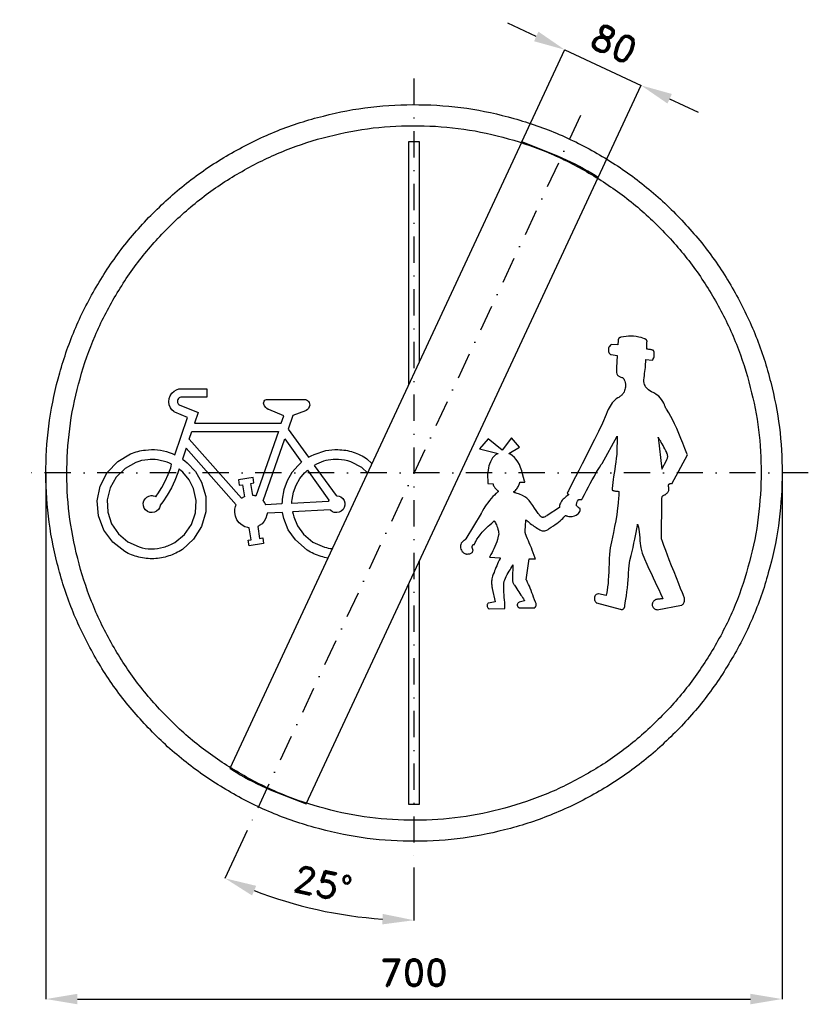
# Model space of a CAD drawing. Header units: millimetres. Extents: x -375 to 375, y -505 to 431.
import ezdxf

# ---------------------------------------------------------------- set-up
doc = ezdxf.new("R2010")
doc.units = ezdxf.units.MM
doc.header["$LTSCALE"] = 5
doc.linetypes.add('ČERCHOVANÁX2', pattern=[2, 1, -0.5, 0, -0.5])
doc.layers.add('Kóty', color=2, linetype='Continuous')
doc.layers.add('Značka', color=7, linetype='Continuous')
doc.styles.get("Standard").update_dxf_attribs({"font": 'romand.shx', "height": 25})
doc.dimstyles.get("Standard").update_dxf_attribs({"dimtxt": 25, "dimasz": 30, "dimexe": 0.18, "dimexo": 0.0625, "dimgap": 12.5, "dimtad": 1, "dimdec": 0, "dimzin": 0, "dimdsep": 46, "dimtxsty": 'Standard', "dimcen": 0.09, "dimadec": 0, "dimazin": 0, "dimtfac": 1, "dimtdec": 0, "dimtofl": 0, "dimtmove": 0, "dimatfit": 3, "dimfxl": 1, "dimtolj": 1, "dimtzin": 0, "dimarcsym": 0})

# ---------------------------------------------------------------- blocks, each defined once
blk = doc.blocks.new('*D2')
at = {"layer": 'Defpoints', "color": 0, "transparency": 16777216}
for p in [(-350.05, 0), (350, -4.58), (350, -500.03)]:
    blk.add_point(p, dxfattribs=at)
at = {"layer": 'Kóty', "color": 0, "lineweight": -2, "transparency": 16777216}
for p, q in [((-350.05, -0.06), (-350.05, -500.21)), ((350, -4.64), (350, -500.21)), ((-320.05, -500.03), (320, -500.03))]:
    blk.add_line(p, q, dxfattribs=at)
at = {"layer": 'Kóty', "color": 0, "transparency": 16777216}
for points in [[(-320.05, -495.03), (-320.05, -505.03), (-350.05, -500.03)], [(320, -495.03), (320, -505.03), (350, -500.03)]]:
    blk.add_solid(points, dxfattribs=at)
at = {"layer": 'Kóty', "color": 0, "transparency": 16777216, "insert": (-0.03, -475.03), "char_height": 25, "attachment_point": 5}
blk.add_mtext('\\A1;700', dxfattribs=at)
blk = doc.blocks.new('*D3')
at = {"layer": 'Defpoints', "color": 0, "transparency": 16777216}
for p in [(215.95, 368.33), (102.6, 314.6), (175.1, 280.77)]:
    blk.add_point(p, dxfattribs=at)
at = {"layer": 'Kóty', "color": 0, "lineweight": -2, "transparency": 16777216}
for p, q in [((116.27, 414.84), (89.08, 427.53)), ((102.63, 314.66), (143.53, 402.32)), ((175.13, 280.83), (216.03, 368.5)), ((243.14, 355.65), (270.32, 342.96))]:
    blk.add_line(p, q, dxfattribs=at)
at = {"layer": 'Kóty', "color": 0, "transparency": 16777216}
for points in [[(118.38, 419.37), (114.15, 410.31), (143.45, 402.16)], [(245.25, 360.18), (241.02, 351.12), (215.95, 368.33)]]:
    blk.add_solid(points, dxfattribs=at)
at = {"layer": 'Kóty', "color": 0, "transparency": 16777216, "insert": (190.27, 407.9), "char_height": 25, "attachment_point": 5, "rotation": 334.98787}
blk.add_mtext('\\A1;80', dxfattribs=at)
blk = doc.blocks.new('*D4')
at = {"layer": 'Defpoints', "color": 0, "transparency": 16777216}
for p in [(0, 375), (158.48, 339.87), (-158.48, -339.87), (0, -375), (-121.93, -407.27)]:
    blk.add_point(p, dxfattribs=at)
at = {"layer": 'Kóty', "color": 0, "lineweight": -2, "transparency": 16777216}
for p, q in [((-158.51, -339.92), (-179.74, -385.46)), ((0, -375.06), (0, -425.31))]:
    blk.add_line(p, q, dxfattribs=at)
blk.add_arc((0, 0), 425.13, 249.04403, 265.95597, dxfattribs=at)
at = {"layer": 'Kóty', "color": 0, "transparency": 16777216}
for points in [[(-154, -401.61), (-150.1, -392.41), (-179.67, -385.3)], [(-29.8, -419.07), (-30.16, -429.07), (0, -425.13)]]:
    blk.add_solid(points, dxfattribs=at)
at = {"layer": 'Kóty', "color": 0, "transparency": 16777216, "insert": (-86.6, -390.64), "char_height": 25, "attachment_point": 5, "rotation": 347.5}
blk.add_mtext('\\A1;25°', dxfattribs=at)

msp = doc.modelspace()

# ---------------------------------------------------------------- linework, layer by layer
at = {"layer": 'Kóty'}
msp.add_lwpolyline([(143.4517, 402.1593), (215.9517, 368.3333)], dxfattribs=at)
at = {"layer": 'Značka', "color": 6, "linetype": 'ČERCHOVANÁX2', "lineweight": 25, "ltscale": 5}
for p, q in [((0, 375), (0, -375)), ((158.4818, 339.8654), (-158.4818, -339.8654)), ((375, 0), (-375, 0))]:
    msp.add_line(p, q, dxfattribs=at)
at = {"layer": 'Značka', "color": 5}
for points in [[(350, 0), (350, -2.291), (350, -4.581, -0.0321663), (346.5, -50.208, -0.0357268), (336.9, -95.004, -0.0366679), (321.8, -138.262, -0.0347487), (300.8, -178.953, -0.0340422), (275, -216.774, -0.0344423), (244.2, -250.7057, -0.0345546), (209.5, -280.5629, -0.0344262), (171, -305.3736, -0.034386), (129.7, -325.2231, -0.0344168), (86.2, -339.2308, -0.0344232), (41.2, -347.7241, -0.0344159), (-4.6, -349.97, -0.0344167), (-50.2, -346.5273, -0.034417), (-95, -336.8593, -0.0344219), (-138.2, -321.7156, -0.0344258), (-179, -300.7922, -0.0344196), (-216.8, -274.9795, -0.0344135), (-250.7, -244.227, -0.0344027), (-280.6, -209.504, -0.0344212), (-305.4, -171.017, -0.0344081), (-325.2, -129.751, -0.0344167), (-339.2, -86.154, -0.034422), (-347.7, -41.156, -0.0344239), (-350, 4.581, -0.0344186), (-346.5, 50.244, -0.0344066), (-336.9, 95.004, -0.0344079), (-321.7, 138.22, -0.0344215), (-300.8, 178.953, -0.0344123), (-275, 216.776, -0.0344159), (-244.2, 250.706, -0.0344112), (-209.5, 280.56, -0.0344102), (-171, 305.374, -0.0344135), (-129.8, 325.224, -0.0344133), (-86.2, 339.231, -0.0344178), (-41.2, 347.724, -0.0344147), (4.6, 349.97, -0.0344183), (50.2, 346.527, -0.0344185), (95, 336.859, -0.0344139), (138.2, 321.715, -0.0344122), (179, 300.792, -0.034421), (216.8, 274.98, -0.0343987), (250.7, 244.227, -0.0344281), (280.6, 209.501, -0.0344954), (305.4, 171.017, -0.0344081), (325.2, 129.763, -0.0340917), (339.2, 86.154, -0.0328069), (347.5, 43.384, -0.0342764), (350, 0)], [(330, 0), (330, -2.16), (330, -4.32, -0.0321676), (326.7, -47.339, -0.0357412), (317.6, -89.575, -0.0366598), (303.4, -130.361, -0.0347689), (283.6, -168.727, -0.0340415), (259.3, -204.387, -0.0344506), (230.3, -236.38, -0.034559), (197.5, -264.5307, -0.0344287), (161.2, -287.9237, -0.034392), (122.3, -306.6389, -0.034413), (81.2, -319.8462, -0.0344226), (38.8, -327.8541, -0.0344166), (-4.3, -329.9717, -0.0344155), (-47.4, -326.7258, -0.0344178), (-89.6, -317.6102, -0.0344206), (-130.3, -303.3319, -0.0344145), (-168.7, -283.6041, -0.034423), (-204.4, -259.2663, -0.034424), (-236.4, -230.271, -0.0344207), (-264.5, -197.532, -0.0344091), (-287.9, -161.245, -0.0344122), (-306.6, -122.337, -0.0343888), (-319.8, -81.231, -0.0343928), (-327.9, -38.804, -0.034449), (-330, 4.32, -0.0344398), (-326.7, 47.373, -0.0344103), (-317.6, 89.575, -0.0344275), (-303.3, 130.322, -0.0344042), (-283.6, 168.727, -0.0344117), (-259.3, 204.389, -0.034409), (-230.3, 236.38, -0.0344094), (-197.5, 264.528, -0.0344108), (-161.2, 287.924, -0.0344214), (-122.3, 306.639, -0.0344114), (-81.2, 319.846, -0.034423), (-38.8, 327.854, -0.0344179), (4.3, 329.972, -0.0344171), (47.4, 326.726, -0.0344183), (89.6, 317.61, -0.0344109), (130.3, 303.332, -0.0344202), (168.7, 283.604, -0.0344124), (204.4, 259.267, -0.034393), (236.4, 230.271, -0.0344124), (264.5, 197.529, -0.0344903), (287.9, 161.245, -0.0344317), (306.6, 122.348, -0.034062), (319.8, 81.231, -0.032789), (327.7, 40.905, -0.034256), (330, 0)], [(175.1, 280.775), (172.2, 282.633), (169.2, 284.464, 0.0360054), (136.7, 301.075), (102.6, 314.601), (-175.1, -280.7754), (-172.2, -282.6332), (-169.2, -284.4635, 0.0360042), (-136.7, -301.0751), (-102.6, -314.6012), (175.1, 280.775)], [(175.1, 280.775), (172.2, 282.633), (169.2, 284.464, 0.0359697), (136.7, 301.075), (102.6, 314.601), (-175.1, -280.7754), (-172.2, -282.6332), (-169.2, -284.4635, 0.0359686), (-136.7, -301.0751), (-102.6, -314.6012), (175.1, 280.775)], [(90.1, 18.544), (100.2, 24.625), (92.7, 33.321), (83.9, 21.488), (70.4, 32.471), (62.2, 22.889), (80, 18.394), (79.7, 18.269), (79.4, 18.141), (77.6, 17.096), (76, 15.749), (74.7, 14.229), (73.6, 12.528), (72.6, 10.552), (71.8, 8.484), (71.3, 6.617), (70.8, 4.721), (70.4, 2.502), (70.1, 0.267), (70.1, -0.148), (70, -0.563), (70.1, -10.131), (75.1, -10.203), (75.2, -10.341), (75.2, -10.479), (75.4, -11.346), (75.7, -12.188), (76.1, -12.867), (76.4, -13.513), (76.8, -14.084), (77.3, -14.62), (77.7, -15.023), (78.1, -15.404), (78.6, -15.869), (79.2, -16.32), (79.4, -16.548), (79.7, -16.797), (79.8, -16.942), (79.9, -17.099), (80, -17.206), (80, -17.319), (80, -17.425), (80, -17.533), (80, -17.639), (80, -17.742), (79.9, -17.83), (79.9, -17.913), (79.8, -18.01), (79.7, -18.099), (79.7, -18.124), (79.7, -18.149), (79.4, -18.402), (79.1, -18.655), (78.5, -19.167), (77.9, -19.688), (76.5, -21.014), (75.1, -22.388), (73.3, -24.278), (71.7, -26.247), (70.1, -28.288), (68.6, -30.399), (67.4, -32.144), (66.4, -33.927), (65.2, -35.881), (64.2, -37.875), (64, -38.233), (63.9, -38.593), (49.2, -62.674), (49.2, -62.712), (49.2, -62.75), (49.1, -62.963), (49, -63.158), (48.9, -63.315), (48.7, -63.451), (48.5, -63.592), (48.3, -63.716), (48.1, -63.831), (47.9, -63.945), (47.6, -64.1), (47.4, -64.267), (46, -65.425), (44.9, -66.899), (44.5, -67.922), (44.2, -69.01), (44.1, -70.089), (44.2, -71.167), (44.5, -72.368), (45.1, -73.493), (45.8, -74.549), (46.7, -75.454), (47.2, -75.864), (47.7, -76.226), (48.4, -76.592), (49.1, -76.882), (49.4, -76.965), (49.6, -77.043), (49.8, -77.05), (50, -77.055), (50.3, -77.061), (50.7, -77.058), (51.4, -77.024), (52.2, -76.938), (53, -76.788), (53.7, -76.546), (54.3, -76.291), (54.8, -75.96), (55.2, -75.634), (55.5, -75.256), (55.7, -74.894), (55.9, -74.505), (56.1, -74.028), (56.2, -73.533), (56.2, -73.409), (56.2, -73.285), (56.2, -73.229), (56.2, -73.172), (56.1, -73.061), (56, -72.948), (55.9, -72.671), (55.8, -72.389), (55.6, -72.015), (55.5, -71.631), (55.4, -71.237), (55.4, -70.837), (55.4, -70.5), (55.4, -70.162), (55.4, -69.702), (55.5, -69.248), (55.6, -68.948), (55.8, -68.669), (55.9, -68.495), (56, -68.344), (56.2, -68.222), (56.4, -68.123), (56.6, -68.033), (56.9, -67.965), (57.1, -67.911), (57.4, -67.867), (57.4, -67.861), (57.4, -67.854), (57.6, -67.393), (57.9, -66.933), (58.3, -66.042), (58.7, -65.161), (59.9, -63.098), (61.2, -61.102), (62.9, -58.682), (64.8, -56.382), (66.8, -54.266), (68.8, -52.242), (70.5, -50.701), (72.1, -49.194), (73.9, -47.631), (75.7, -46.073), (76, -45.798), (76.3, -45.524), (76.4, -45.684), (76.5, -45.845), (76.7, -46.173), (76.9, -46.504), (77.4, -47.363), (77.8, -48.239), (78.4, -49.462), (78.9, -50.712), (79.4, -52.004), (79.8, -53.318), (80, -54.384), (80.3, -55.461), (80.5, -56.606), (80.6, -57.759), (80.6, -57.962), (80.6, -58.165), (80.6, -58.479), (80.5, -58.794), (80.4, -59.431), (80.2, -60.065), (79.8, -61.693), (79.4, -63.307), (78.7, -65.529), (77.9, -67.722), (77, -69.963), (76, -72.172), (75.1, -73.95), (74.2, -75.705), (73.2, -77.56), (72.2, -79.385), (72, -79.704), (71.8, -80.023), (82.1, -80.752), (81.9, -81.005), (81.8, -81.257), (81, -83.025), (80.1, -84.806), (79.4, -86.509), (78.7, -88.221), (77.9, -89.951), (77.2, -91.69), (76.7, -93.102), (76.1, -94.515), (75.4, -96.308), (74.8, -98.123), (74.4, -99.425), (74.1, -100.749), (74, -101.861), (73.8, -102.982), (73.8, -104.133), (73.8, -105.284), (73.9, -106.239), (73.9, -107.191), (74.1, -108.247), (74.3, -109.297), (74.3, -109.487), (74.3, -109.678), (77.3, -122.39), (70.7, -123.776), (70.6, -123.828), (70.5, -123.881), (70.2, -124.195), (69.9, -124.58), (69.7, -125.05), (69.6, -125.552), (69.6, -126.226), (69.7, -126.896), (69.9, -127.546), (70.2, -128.141), (70.4, -128.453), (70.7, -128.73), (71, -128.945), (71.3, -129.108), (71.4, -129.144), (71.5, -129.178), (86.4, -129), (86.4, -128.635), (86.4, -128.271), (86.4, -125.716), (86.3, -123.163), (86.1, -120.724), (85.9, -118.287), (85.7, -115.843), (85.5, -113.399), (85.4, -111.44), (85.3, -109.479), (85.3, -107.393), (85.3, -105.306), (85.3, -104.937), (85.3, -104.569), (85.4, -104.275), (85.5, -103.982), (85.7, -103.406), (85.9, -102.834), (86.4, -101.457), (87, -100.101), (87.8, -98.377), (88.7, -96.684), (89.7, -95.039), (90.6, -93.408), (91.4, -92.109), (92.1, -90.806), (92.9, -89.402), (93.7, -87.98), (93.8, -87.725), (93.9, -87.469), (93.7, -99.974), (93.7, -100.113), (93.7, -100.253), (93.7, -101.156), (93.7, -102.059), (93.8, -102.813), (93.9, -103.557), (94.1, -104.218), (94.4, -104.862), (94.6, -105.332), (94.8, -105.782), (95.2, -106.298), (95.6, -106.798), (96.8, -108.461), (97.9, -110.165), (98.8, -111.622), (99.8, -113.08), (100.7, -114.566), (101.7, -116.056), (102.5, -117.257), (103.2, -118.457), (104.1, -119.734), (104.9, -121.006), (105.1, -121.23), (105.2, -121.454), (99.9, -122.954), (99.8, -123.025), (99.7, -123.098), (99.2, -123.495), (98.8, -123.966), (98.5, -124.331), (98.4, -124.731), (98.2, -125.115), (98.2, -125.511), (98.2, -125.902), (98.3, -126.281), (98.5, -126.664), (98.7, -127.015), (98.9, -127.269), (99.2, -127.503), (99.5, -127.761), (99.8, -127.991), (99.9, -128.053), (100, -128.114), (114.8, -128.099), (114.9, -128.028), (115, -127.957), (115.4, -127.507), (115.7, -127.034), (116, -126.667), (116.2, -126.272), (116.3, -125.913), (116.3, -125.54), (116.3, -125.116), (116.3, -124.695), (116.2, -124.317), (116.1, -123.948), (115.9, -123.43), (115.7, -122.919), (114.7, -120.494), (113.8, -118.037), (113, -115.919), (112.2, -113.822), (111.3, -111.666), (110.4, -109.517), (109.7, -107.773), (108.9, -106.037), (108, -104.177), (107.2, -102.328), (107, -102.001), (106.8, -101.675), (109.4, -81.752), (115.4, -81.788), (115.3, -81.419), (115.2, -81.05), (114.3, -78.486), (113.4, -75.941), (112.5, -73.533), (111.6, -71.14), (110.6, -68.75), (109.6, -66.369), (108.8, -64.459), (108, -62.552), (107.1, -60.513), (106.2, -58.474), (106, -58.112), (105.9, -57.75), (105.9, -57.558), (105.9, -57.366), (105.8, -56.979), (105.8, -56.592), (105.8, -55.608), (105.8, -54.623), (105.8, -53.291), (105.9, -51.958), (105.9, -50.625), (106, -49.293), (106.1, -48.244), (106.2, -47.196), (106.4, -46.112), (106.5, -45.032), (106.5, -44.846), (106.6, -44.659), (106.8, -44.813), (106.9, -44.966), (107.3, -45.269), (107.6, -45.57), (108.5, -46.311), (109.4, -47.039), (110.5, -47.983), (111.7, -48.902), (112.9, -49.79), (114.1, -50.654), (115.1, -51.326), (116.1, -51.975), (117.4, -52.755), (118.7, -53.527), (119.8, -54.222), (121, -54.791), (121.9, -55.041), (122.8, -55.161), (123.6, -55.157), (124.5, -55.027), (125.4, -54.762), (126.3, -54.381), (127.5, -53.678), (128.7, -52.884), (130.6, -51.578), (132.6, -50.27), (134.2, -49.116), (135.8, -47.93), (137.4, -46.698), (139, -45.419), (140.2, -44.365), (141.4, -43.272), (142.6, -42.084), (143.7, -40.84), (143.9, -40.617), (144.1, -40.393), (144.4, -40.536), (144.7, -40.672), (145.3, -40.907), (145.9, -41.098), (147.2, -41.375), (148.5, -41.469, 0.0478305), (150.5, -41.314), (152.5, -40.789), (154.1, -40.11), (155.5, -39.183), (156.4, -38.403), (157.1, -37.487), (157.6, -36.698), (157.9, -35.839), (158, -35.413), (158, -34.979), (158, -34.615), (158, -34.255), (157.9, -34.036), (157.9, -33.819), (157.7, -33.7), (157.5, -33.58), (157.2, -33.357), (156.8, -33.133), (156.2, -32.662), (155.5, -32.148), (155.1, -31.805), (154.8, -31.418), (154.6, -31.117), (154.5, -30.79), (154.4, -30.448), (154.4, -30.097), (154.5, -29.692), (154.5, -29.295), (154.7, -28.701), (155, -28.126), (155.6, -26.865), (156.3, -25.639), (156.5, -25.399), (156.6, -25.159), (159.5, -25.159), (159.8, -24.634), (160.1, -24.11), (162, -20.458), (163.9, -16.812), (165.8, -13.364), (167.6, -9.927), (169.5, -6.504), (171.5, -3.1), (173, -0.379), (174.6, 2.326), (176.4, 5.205), (178.1, 8.06), (178.5, 8.565), (178.8, 9.069), (193.1, 34.965), (193, 18.68), (192.9, 18.148), (192.9, 17.616), (192.4, 13.928), (191.9, 10.245), (191.4, 6.779), (190.9, 3.316), (190.3, -0.124), (189.8, -3.565), (189.5, -6.311), (189.1, -9.06), (188.8, -11.983), (188.5, -14.912), (188.4, -15.43), (188.4, -15.948), (188.4, -16), (188.4, -16.05), (188.5, -16.15), (188.6, -16.241), (188.8, -16.408), (189, -16.548), (189.6, -16.799), (190.1, -16.978), (190.9, -17.145), (191.6, -17.265), (192.3, -17.356), (193, -17.421), (193.8, -17.474), (194.7, -17.506), (194.8, -17.509), (194.9, -17.513), (194.9, -18.585), (194.8, -19.658), (194.7, -21.736), (194.5, -23.814), (194.1, -28.679), (193.6, -33.532), (192.8, -39.472), (191.8, -45.387), (190.8, -50.99), (189.7, -56.582), (188.8, -61.044), (187.9, -65.502), (186.7, -71.309), (185.8, -77.158), (185.6, -81.762), (185.5, -86.387), (185.4, -90.251), (185.2, -94.109), (185, -98.019), (184.7, -101.924), (184.5, -105.107), (184.1, -108.283), (183.6, -111.741), (183, -115.181), (182.9, -115.799), (182.8, -116.416), (175.4, -114.844), (175.2, -114.872), (175, -114.905), (174.1, -115.145), (173.3, -115.561), (172.7, -116.029), (172.3, -116.607), (171.9, -117.247), (171.7, -117.943), (171.5, -118.797), (171.5, -119.665), (171.7, -120.561), (172, -121.418), (172.2, -121.946), (172.5, -122.445), (172.8, -122.881), (173.2, -123.28), (173.3, -123.408), (173.5, -123.533), (196.1, -129.528), (196.3, -129.562), (196.4, -129.594), (197.1, -129.732), (197.8, -129.767), (198.2, -129.73), (198.6, -129.625), (199, -129.469), (199.3, -129.251), (199.6, -128.969), (199.8, -128.641), (200, -128.23), (200.2, -127.794), (200.4, -126.897), (200.6, -125.977), (201.2, -121.449), (202, -116.938), (202.5, -113.064), (202.9, -109.175), (203.3, -105.286), (203.7, -101.396), (203.9, -98.344), (204.1, -95.284), (204.2, -91.596), (204.5, -87.933), (205.4, -83.23), (206.6, -78.566), (207.5, -74.658), (208.3, -70.733), (209.1, -66.81), (209.9, -62.887), (210.6, -59.749), (211.2, -56.609), (211.8, -53.276), (212.5, -49.943), (212.6, -49.356), (212.7, -48.768), (212.9, -49.238), (213, -49.708), (213.2, -50.632), (213.4, -51.559), (213.8, -53.786), (214.1, -56.027), (214.4, -58.847), (214.7, -61.675), (214.9, -64.361), (215.2, -67.044), (215.4, -69.124), (215.7, -71.191), (216.3, -73.747), (217.1, -76.257), (219.1, -81.548), (221.5, -86.724), (223.4, -91.017), (225.4, -95.306), (227.4, -99.592), (229.4, -103.866), (231, -107.312), (232.7, -110.762), (234.4, -114.473), (236.1, -118.197), (236.4, -118.86), (236.7, -119.524), (236.6, -119.538), (236.5, -119.551), (236.3, -119.577), (236.1, -119.602), (235.6, -119.66), (235.1, -119.717), (234.4, -119.786), (233.8, -119.853), (233.2, -119.919), (232.5, -119.985), (232, -120.04), (231.5, -120.097), (230.9, -120.164), (230.3, -120.234), (230.2, -120.247), (230.1, -120.26), (230, -120.308), (229.9, -120.356), (229.7, -120.456), (229.5, -120.563), (229.1, -120.843), (228.6, -121.16), (228.2, -121.596), (227.7, -122.083), (227.4, -122.56), (227.1, -123.073), (226.8, -123.503), (226.7, -123.952), (226.6, -124.349), (226.5, -124.755), (226.5, -125.434), (226.6, -126.105), (226.9, -126.781), (227.2, -127.415), (227.6, -128.033), (228.1, -128.575), (228.7, -129.029), (229.3, -129.398), (230.1, -129.736), (231, -129.949), (231.1, -129.975), (231.3, -130), (254.3, -125.755), (254.4, -125.696), (254.6, -125.636), (255.2, -125.182), (255.9, -124.63), (256.3, -124.059), (256.7, -123.421), (257, -122.728), (257.2, -121.999), (257.3, -121.369), (257.4, -120.732), (257.3, -120), (257.2, -119.277), (257.2, -119.143), (257.2, -119.01), (256.9, -118.174), (256.5, -117.338), (255.9, -115.656), (255.3, -113.976), (253.6, -109.734), (251.9, -105.499), (249.6, -99.799), (247.3, -94.103), (245, -88.416), (242.8, -82.716), (241.1, -78.215), (239.4, -73.698), (237.7, -69.004), (236, -64.283), (235.7, -63.464), (235.5, -62.645), (235.7, -25.63), (235.7, -25.468), (235.7, -25.306), (235.7, -24.407), (235.8, -23.511), (235.9, -23.094), (236, -22.69), (236.1, -22.457), (236.2, -22.238), (236.3, -22.043), (236.5, -21.868), (236.8, -21.665), (237, -21.492), (237.4, -21.308), (237.7, -21.146), (238.3, -20.907), (238.9, -20.683), (239, -20.63), (239.2, -20.578), (239.2, -20.513), (239.3, -20.448), (239.4, -20.319), (239.5, -20.194), (239.9, -19.872), (240.2, -19.557), (240.7, -19.094), (241.2, -18.596), (241.6, -17.994), (241.9, -17.332), (242.2, -16.667), (242.3, -15.976), (242.3, -14.832), (242.2, -13.69), (242.1, -12.891), (242, -12.088), (242, -11.699), (242.1, -11.318), (242.2, -11.095), (242.3, -10.887), (242.5, -10.707), (242.6, -10.553), (242.8, -10.419), (243.1, -10.316), (243.4, -10.216), (243.7, -10.16), (244, -10.135), (244.4, -10.135), (244.7, -10.155), (245, -10.195), (245.2, -10.213), (245.3, -10.232), (260, 17.186), (259.7, 17.863), (259.5, 18.54), (257.7, 23.374), (255.8, 28.19), (253.9, 32.851), (252, 37.483), (250, 42.082), (247.8, 46.63), (246.1, 50.177), (244.2, 53.68), (242.2, 57.258), (240.1, 60.76), (239.7, 61.358), (239.3, 61.954), (239.2, 62.219), (239.1, 62.484), (238.9, 63.019), (238.7, 63.55), (238.2, 64.9), (237.5, 66.222), (236.6, 67.992), (235.4, 69.676), (234.2, 71.312), (232.7, 72.824), (231.4, 73.983), (230, 74.988), (228, 76.079), (225.9, 77.081), (224.4, 77.914), (223, 78.893), (222, 79.778), (221.1, 80.777), (220.3, 81.875), (219.7, 83.07), (219.3, 84.137), (219, 85.243), (218.7, 86.831), (218.7, 88.436), (218.8, 90.514), (219.1, 92.582), (219.3, 94.462), (219.5, 96.342), (219.8, 98.328), (220, 100.315), (220.2, 101.96), (220.3, 103.608), (220.4, 105.393), (220.4, 107.179), (220.4, 107.497), (220.4, 107.815), (226.6, 107.236), (226.7, 107.304), (226.8, 107.375), (227.3, 107.849), (227.6, 108.43), (228.1, 109.435), (228.3, 110.49), (228.5, 111.659), (228.5, 112.836), (228.4, 113.906), (228.3, 114.965), (228.2, 115.452), (228, 115.928), (227.9, 116.134), (227.8, 116.327), (227.8, 116.391), (227.7, 116.454), (227.7, 116.473), (227.6, 116.493), (227.5, 116.533), (227.4, 116.572), (227.1, 116.677), (226.8, 116.774), (226.2, 116.917), (225.7, 117.043), (225, 117.177), (224.4, 117.293), (223.8, 117.386), (223.2, 117.466), (222.5, 117.548), (221.8, 117.612), (221.6, 117.623), (221.5, 117.633), (221.5, 124.614), (221.5, 124.666), (221.5, 124.718), (221.6, 125.006), (221.6, 125.297), (221.5, 125.525), (221.5, 125.745), (221.4, 125.938), (221.3, 126.12), (221.2, 126.309), (221, 126.487), (220.9, 126.653), (220.7, 126.819), (220.7, 126.846), (220.7, 126.872), (220.4, 126.994), (220.1, 127.114), (219.6, 127.353), (219.1, 127.579), (217.6, 128.136), (216, 128.612), (213.7, 129.189), (211.4, 129.602), (208.8, 129.896), (206.2, 130, 0.0152233), (204, 129.957), (201.8, 129.782), (199.3, 129.442), (196.8, 128.927), (196.3, 128.816), (195.9, 128.702), (195.9, 128.693), (195.8, 128.685), (195.8, 128.663), (195.7, 128.638), (195.5, 128.553), (195.4, 128.45), (195.1, 128.261), (194.9, 128.043), (194.7, 127.766), (194.5, 127.461), (194.4, 127.174), (194.3, 126.874), (194.2, 126.507), (194.2, 126.136), (194.2, 126.065), (194.2, 125.993), (194, 121.87), (187.7, 121.92), (187.5, 121.83), (187.3, 121.736), (186.5, 121.108), (185.8, 120.292), (185.3, 119.44), (185.1, 118.514), (184.9, 117.438), (184.9, 116.351), (185.1, 115.44), (185.4, 114.563), (185.7, 113.901), (186.1, 113.311), (186.3, 113.101), (186.5, 112.909), (186.8, 112.718), (187.1, 112.567), (187.2, 112.514), (187.4, 112.467), (193.3, 111.481), (193.3, 111.26), (193.3, 111.039), (193.1, 109.495), (193, 107.95), (192.9, 106.479), (192.8, 105.007), (192.8, 103.536), (192.7, 102.064), (192.7, 100.886), (192.7, 99.71), (192.6, 98.241), (192.6, 96.768), (192.7, 95.533), (193, 94.332), (193.3, 93.677), (193.6, 93.072), (194, 92.631), (194.4, 92.244), (194.9, 91.853), (195.5, 91.531), (196.1, 91.268), (196.7, 91.045), (197.5, 90.808), (198.2, 90.595), (198.4, 90.552), (198.6, 90.508), (198.7, 90.316), (198.9, 90.122), (199.2, 89.736), (199.4, 89.336), (200, 88.351), (200.5, 87.306), (200.9, 85.928), (201.1, 84.504), (201.1, 83.082), (201, 81.665), (200.8, 80.536), (200.6, 79.421), (200.3, 78.257), (199.9, 77.113), (199.8, 76.915), (199.7, 76.717), (199.7, 76.617), (199.6, 76.517), (199.5, 76.32), (199.3, 76.125), (199, 75.65), (198.6, 75.191), (198.1, 74.601), (197.6, 74.042), (197, 73.504), (196.4, 72.996), (195.9, 72.601), (195.4, 72.229), (194.7, 71.785), (194, 71.351), (192.4, 70.277), (191, 69.073), (189.7, 67.888), (188.6, 66.609), (187.4, 65.083), (186.4, 63.474), (185.5, 61.953), (184.7, 60.383), (183.8, 58.041), (182.9, 55.666), (179.3, 47.445), (175.4, 39.395), (171.7, 31.896), (168, 24.405), (164, 16.57), (160, 8.76), (156.8, 2.47), (153.5, -3.82), (150.2, -10.341), (146.8, -16.871), (146.3, -17.992), (145.7, -19.114), (147.1, -20.471), (146.9, -20.605), (146.8, -20.739), (145.7, -21.634), (144.7, -22.508), (143.7, -23.32), (142.7, -24.157), (141.8, -25.026), (141, -25.955), (140.3, -26.766), (139.8, -27.624), (139.2, -28.655), (138.7, -29.737), (138.7, -29.945), (138.6, -30.154), (138.6, -30.174), (138.6, -30.194), (138.6, -30.242), (138.6, -30.291), (138.5, -30.45), (138.5, -30.611), (138.5, -30.889), (138.5, -31.168), (138.5, -31.489), (138.5, -31.81), (138.5, -32.072), (138.5, -32.335), (138.5, -32.598), (138.5, -32.861), (138.5, -32.905), (138.5, -32.948), (126.5, -40.501), (126.4, -40.574), (126.2, -40.647), (125.4, -41.12), (124.6, -41.566), (123.9, -41.891), (123.2, -42.13), (122.7, -42.22), (122.3, -42.241), (121.8, -42.184), (121.4, -42.043), (121, -41.84), (120.6, -41.58), (120.2, -41.176), (119.8, -40.721), (119.7, -40.593), (119.6, -40.465), (119.3, -39.996), (118.9, -39.526), (118.2, -38.616), (117.5, -37.693), (116.1, -35.558), (114.6, -33.386), (113, -30.818), (111.2, -28.305), (109.4, -26.068), (107.4, -24.065), (105.4, -22.575), (103.3, -21.338), (100.3, -20.06), (97.2, -19.143), (96.6, -18.986), (96, -18.835), (95.9, -18.823), (95.9, -18.811), (95.8, -18.786), (95.7, -18.76), (95.6, -18.695), (95.4, -18.618), (95.3, -18.546), (95.2, -18.459), (95.1, -18.398), (95, -18.327), (95, -18.256), (95, -18.178), (95, -18.093), (95, -18.009), (95, -17.91), (95.1, -17.819), (95.1, -17.731), (95.2, -17.649), (95.4, -17.475), (95.6, -17.313), (96.4, -16.592), (97.1, -15.803), (97.8, -15.023), (98.4, -14.209), (98.9, -13.383), (99.4, -12.516), (99.7, -11.716), (100.1, -10.892), (100.3, -9.986), (100.5, -9.061), (100.6, -8.91), (100.6, -8.76), (105.5, -8.652), (105.3, -8.171), (105.2, -7.69), (104.2, -4.345), (103.3, -0.991), (102.4, 2.087), (101.4, 5.122), (100.2, 7.985), (98.7, 10.702), (97.3, 12.742), (95.6, 14.602), (93.5, 16.485), (91.1, 18.028), (90.6, 18.29), (90.1, 18.544)], [(-81.8624, -80.8781, -0.03408058), (-88.4, -79.336, -0.0746266), (-101.7, -73.351), (-112.8, -63.736), (-119.6, -54.12), (-123.8, -43.223), (-124.4, -40.365), (-125, -37.485), (-139.6, -38.215), (-139.7, -39.022), (-139.8, -39.825), (-140.8, -42.921), (-142.4, -45.753), (-144.5, -48.225), (-147.2, -50.108), (-147.9, -50.493), (-148.6, -50.854), (-146.8, -62.215), (-143.8, -61.734), (-143, -67.049), (-156.9, -69.292), (-157.8, -63.977), (-154.8, -63.497), (-156.6, -52.136), (-157.3, -52.035), (-158, -51.915), (-160.8, -51.09), (-163.4, -49.718), (-166.2, -47.403), (-168.4, -44.463), (-169.9, -41.12), (-170.4, -37.519), (-170.3, -34.589), (-169.6, -31.765), (-169.4, -31.081), (-169.1, -30.406), (-216.8, 23.408), (-220.3, 13.152), (-217.9, 11.434), (-215.7, 9.646), (-207.8, 1.303), (-202, -8.724), (-198, -22.533), (-198.1, -36.928), (-202, -50.788), (-209.7, -62.94), (-220.3, -72.652, -0.0732913), (-233.3, -78.905, -0.0733033), (-247.4, -81.539, -0.0732787), (-261.7, -80, -0.0732591), (-275.1, -74.761), (-286.5, -65.894), (-295.1, -54.363), (-300, -40.847), (-301.2, -26.511), (-298.3, -12.426), (-291.7, 0.395), (-281.8, 10.785), (-269.5, 18.185, -0.0719481), (-255.5, 21.775, -0.0595377), (-243.9, 21.985, -0.0648276), (-232.7, 19.381), (-230.1, 18.349), (-227.4, 17.225), (-215.3, 52.72), (-227.5, 57.706), (-228, 58.04), (-228.5, 58.388), (-230.2, 60.005), (-231.6, 61.958), (-232.8, 64.69), (-233.2, 67.631), (-232.9, 70.592), (-231.9, 73.386), (-230.3, 75.868), (-228.1, 77.862), (-226, 79.068), (-223.8, 79.793), (-223.2, 79.905), (-222.6, 80), (-196.9, 80), (-196.9, 71.926), (-221.5, 71.926), (-221.6, 71.9), (-221.8, 71.869), (-222.6, 71.652), (-223.3, 71.287), (-224, 70.669), (-224.5, 69.884), (-224.9, 68.992), (-225, 68.039), (-224.9, 67.083), (-224.6, 66.179), (-224.2, 65.522), (-223.7, 64.972), (-223.5, 64.851), (-223.4, 64.734), (-205.2, 57.316), (-208.6, 47.386), (-126.2, 47.386), (-123.8, 54.23), (-138.1, 60.133), (-138.4, 60.284), (-138.7, 60.443), (-140, 61.228), (-141, 62.228), (-142.2, 63.69), (-142.8, 65.393), (-143, 66.385), (-142.9, 67.37), (-142.5, 68.284), (-141.8, 69.047), (-141.2, 69.518), (-140.4, 69.808), (-140.2, 69.854), (-140, 69.893), (-103.7, 69.893)], [(-103.7, 69.893), (-103.5, 69.841), (-103.2, 69.782), (-102.2, 69.427), (-101.4, 68.884), (-100.4, 68.003), (-99.7, 66.917), (-99.3, 65.705), (-99.2, 64.429), (-99.6, 62.723), (-100.4, 61.192), (-101.4, 60.154), (-102.6, 59.395), (-102.9, 59.246), (-103.2, 59.109), (-115.1, 54.574), (-119.6, 41.655), (-100.3, 14.888), (-97.7, 16.283), (-95.1, 17.598), (-84, 21.247, -0.0606145), (-72.3, 22.157, -0.0753229), (-57.8, 19.782, -0.0753019), (-44.7, 13.256), (-39.943, 8.9952)], [(-241.4, -30.506), (-241.5, -30.96), (-241.5, -31.411), (-242.1, -33.139), (-243.1, -34.687), (-244.8, -36.263), (-246.8, -37.279), (-249.1, -37.714, -0.0748802), (-251.3, -37.468), (-253.5, -36.624), (-255.3, -35.195), (-256.6, -33.34), (-257.3, -31.174), (-257.5, -28.89), (-256.9, -26.668), (-255.8, -24.671), (-254.1, -23.092), (-252.1, -22.015), (-249.9, -21.57, -0.0607934), (-248, -21.648), (-246.3, -22.179), (-245.9, -22.372), (-245.5, -22.579), (-244.5, -21.179), (-243.5, -19.768), (-239.8, -13.947), (-236.6, -7.855), (-233.7, -1.56), (-231.4, 4.937), (-230.9, 6.587), (-230.5, 8.241), (-232.6, 9.204), (-234.8, 10.102), (-243.8, 12.406, 0.0591798), (-253.2, 12.545, 0.0736022), (-264.6, 9.991), (-274.8, 4.256), (-283.2, -3.921), (-288.9, -14.153), (-291.7, -25.507), (-291.1, -37.191), (-287.6, -48.33), (-281, -57.988), (-272.1, -65.59), (-261.4, -70.34, 0.0728201), (-249.8, -72.137, 0.0727638), (-238.2, -70.563, 0.0727767), (-227.5, -66.022), (-218.4, -58.591), (-211.6, -49.059), (-207.8, -37.995), (-207.1, -26.337), (-209.7, -14.917), (-213.8, -6.454), (-219.8, 0.678), (-221.6, 2.249), (-223.4, 3.759), (-223.9, 1.904), (-224.6, 0.054), (-227.4, -7.208), (-230.7, -14.231), (-234.6, -21.006), (-239, -27.417), (-240.2, -28.969), (-241.4, -30.506)], [(-44.0879, 0.1088), (-49.7, 5.212), (-60.2, 10.595, 0.0726367), (-71.9, 12.718, 0.0600521), (-81.5, 12.18, 0.0653951), (-90.5, 9.332), (-92.6, 8.31), (-94.8, 7.214), (-73.9, -21.602)], [(-73.9, -21.602), (-73.5, -21.612), (-73, -21.637), (-71.2, -22.002), (-69.6, -22.788), (-67.8, -24.231), (-66.5, -26.135), (-65.8, -28.307), (-65.8, -30.593), (-66.3, -32.809), (-67.5, -34.763), (-69.2, -36.329), (-71.2, -37.336), (-73.5, -37.756, -0.0735084), (-75.8, -37.504), (-77.5, -36.875), (-79, -35.845), (-79.3, -35.536), (-79.7, -35.215), (-115.5, -37.011), (-115, -39.336), (-114.4, -41.644), (-110.8, -50.4), (-105.2, -58.107), (-96.1, -65.773), (-85.2, -70.455, 0.04772963), (-77.683, -71.9177, 0.04772963)]]:
    msp.add_lwpolyline(points, format="xyb", dxfattribs=at)
for points in [[(-5, 83.9114), (-5, 315), (5, 315), (5, 105.351)], [(-163.2, -11.274), (-161.3, -22.635), (-161.5, -22.697), (-161.6, -22.759), (-162.1, -23.022), (-162.7, -23.305), (-163.2, -23.607), (-163.7, -23.93), (-163.8, -24.013), (-163.9, -24.098), (-213.8, 32.203), (-211.3, 39.312), (-129, 39.312), (-150.4, -21.977), (-150.5, -21.932), (-150.7, -21.888), (-151.3, -21.726), (-151.9, -21.59), (-152.5, -21.476), (-153.1, -21.389), (-153.2, -21.371), (-153.4, -21.354), (-155.2, -9.993), (-152.2, -9.512), (-153.1, -4.198), (-167, -6.441), (-166.2, -11.755), (-163.2, -11.274)], [(-122.9, 32.354), (-106.9, 10.229), (-108.6, 8.728), (-110.2, 7.188), (-116.1, 0.333), (-120.7, -7.524), (-123.9, -16.011), (-125.4, -24.91), (-125.5, -27.169), (-125.6, -29.431), (-141, -30.2), (-141.1, -30), (-141.2, -29.801), (-141.6, -29.019), (-142, -28.263), (-142.6, -27.533), (-143.1, -26.838), (-143.2, -26.669), (-143.4, -26.501), (-122.9, 32.354)], [(232.2, 33.886), (235.6, 3.574), (240.5, 12.542), (240.6, 12.639), (240.6, 12.736), (240.9, 13.399), (241.1, 14.081), (241.2, 14.716), (241.3, 15.363), (241.3, 16.026), (241.2, 16.685), (241.1, 17.249), (241, 17.797), (240.6, 18.552), (240.3, 19.287), (239.4, 21.155), (238.5, 23.021), (237.7, 24.536), (236.9, 26.038), (236.1, 27.502), (235.2, 28.953), (234.6, 30.081), (233.9, 31.199), (233.2, 32.352), (232.4, 33.492), (232.3, 33.689), (232.2, 33.886)], [(-80.9, -25.796), (-80.9, -25.864), (-81, -25.933), (-81.1, -26.211), (-81.2, -26.494), (-81.3, -26.782), (-81.4, -27.075), (-81.5, -27.148), (-81.5, -27.222), (-116.2, -28.959), (-116.1, -27.166), (-116, -25.376), (-114.7, -18.337), (-112.2, -11.602), (-108.6, -5.33), (-104, 0.124), (-102.7, 1.365), (-101.4, 2.571), (-80.9, -25.796)], [(5, -83.9117), (5, -315), (-5, -315)], [(-5, -315), (-5, -105.3512)]]:
    msp.add_lwpolyline(points, dxfattribs=at)

# ---------------------------------------------------------------- dimensions: what is measured, and where the dimension line sits
at = {"layer": 'Kóty'}
dim = msp.add_aligned_dim(p1=(102.6, 314.601), p2=(175.1, 280.775), distance=96.6194, dimstyle='Standard', dxfattribs=at)
dim.commit()
dim.dimension.update_dxf_attribs({"geometry": '*D3', "text_midpoint": (190.2719, 407.9017)})
dim = msp.add_angular_dim_2l(base=(-121.9282, -407.2686), line1=((0, 375), (0, -375)), line2=((158.4818, 339.8654), (-158.4818, -339.8654)), dimstyle='Standard', dxfattribs=at)
dim.commit()
dim.dimension.update_dxf_attribs({"geometry": '*D4', "text_midpoint": (-86.6037, -390.6438)})
dim = msp.add_linear_dim(base=(350, -500.0294), p1=(-350.0536, 0), p2=(350, -4.581), dimstyle='Standard', dxfattribs=at)
dim.commit()
dim.dimension.update_dxf_attribs({"geometry": '*D2', "text_midpoint": (-0.0268, -475.0294)})

doc.saveas('drawing.dxf')
